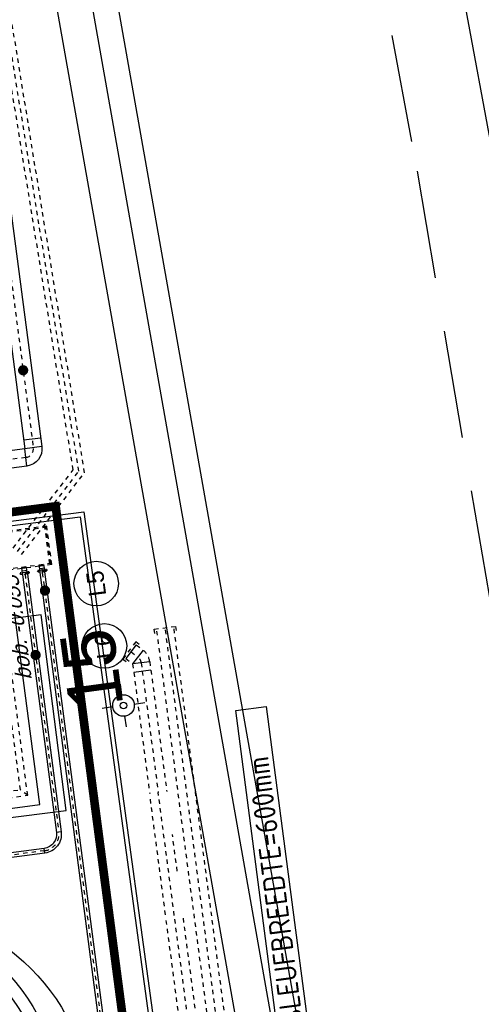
# Model space of a CAD drawing. Header units: metres. Extents: x 118052 to 118564, y 454784 to 455719.
# Tile 75 of 160: x 118277 to 118288, y 455269 to 455292. Entities that reach past the tile are written whole.
import ezdxf
from ezdxf.enums import TextEntityAlignment as Align

# ---------------------------------------------------------------- set-up
doc = ezdxf.new("R2010")
doc.units = ezdxf.units.M
doc.header["$LTSCALE"] = 0.5
for name, pattern in [('ACAD_ISO10W100', [18, 12, -3, 0, -3]), ('DASHED', [19.05, 12.7, -6.35]), ('DASHED2', [0.375, 0.25, -0.125]), ('Tauw_HIDDEN2', [5.6, 4, -1.6]), ('Tauw_HIDDEN3', [2.8, 2, -0.8]), ('Tauw_L_Center2', [6.499, 4, -0.833, 0.833, -0.833])]:
    doc.linetypes.add(name, pattern=pattern)
for name, color, linetype in [('_gebouwen', 7, 'Continuous'), ('_ob10', 7, 'Continuous'), ('BL00_WERKGRENS', 5, 'DASHED2'), ('EL_N_A_EB00----REVISIE~-_-----', 1, 'Continuous'), ('GRAAFWERKZAAMHEDEN', 6, 'Continuous'), ('Grens', 1, 'ACAD_ISO10W100'), ('KABELLOOP', 6, 'Continuous'), ('Koningsstal VIEUWPORT', 254, 'Continuous'), ('M01', 6, 'Continuous'), ('ME_N_A_EB00----kunstof-put~-_-----', 135, 'Continuous'), ('ME_N_H_EB00X---ALG_Stramien~-_-----', 135, 'Tauw_HIDDEN3'), ('ZU_B_-_EL999---LL_pvc400_zbr00~H_-----', 1, 'Tauw_L_Center2'), ('ZU_B_-_EL999---LL_pvc400_zbr00~W_-----', 8, 'Tauw_HIDDEN2'), ('ZU_B_-_EL999---LX_onb250_sdr00~H_-----', 1, 'Tauw_L_Center2'), ('ZU_B_-_EL999---LX_onb250_sdr00~W_-----', 8, 'Tauw_HIDDEN2'), ('ZU_N_-_AL999---LL_PE-110_pgr17__18_^100~-_-----', 7, 'Continuous'), ('ZU_N_-_AL999---LL_PE-110_pgr17__20_^200~M_-----', 7, 'Continuous'), ('ZU_N_-_EL999---LL_PE-110_pgr17~H_-----', 2, 'Tauw_L_Center2'), ('ZU_N_-_EL999---LL_PE-110_pgr17~W_-----', 15, 'Continuous'), ('ZU_N_-_EL999---LL_pvc400_zbr00~H_-----', 2, 'Tauw_L_Center2'), ('ZU_N_-_EL999---LLVpvc400_zbr11~H_-----', 2, 'Tauw_L_Center2'), ('ZU_N_-_EL999---LLVpvc400_zbr11~W_-----', 2, 'Continuous'), ('ZU_N_-_ML999---LL_PE-110_pgr17__20_^200~M_-----', 7, 'Continuous'), ('ZU_N_-_ML999---LLVpvc400_pgr11__20_^200~M_-----', 7, 'Continuous'), ('ZU_N_D_EB00--E-BETON~-_-----', 7, 'Continuous')]:
    doc.layers.add(name, color=color, linetype=linetype)
doc.layers.add('_hekwerk', color=7, linetype='Continuous', lineweight=50)
doc.styles.add('BURO-025', font='Isocp.shx', dxfattribs={"height": 500})
doc.styles.add('TAUW-ISOCP', font='tcb_isocp.shx')
doc.styles.add('tcb_isocp', font='tcb_isocp.shx')

# ---------------------------------------------------------------- blocks, each defined once
blk = doc.blocks.new('M01')
for points in [[(0, 0.5), (0, 1)], [(-1, 0), (-0.5, 0)], [(0.5, 0), (1, 0)], [(0, -0.5), (0, -1)]]:
    blk.add_lwpolyline(points)
for radius in [0.5, 0.15]:
    blk.add_circle((0, 0), radius)
blk = doc.blocks.new('A$C6DFC50BF')
at = {"layer": 'GRAAFWERKZAAMHEDEN'}
blk.add_lwpolyline([(67254, -95276), (74678, -95276), (74678, -95989), (67254, -95989)], close=True, dxfattribs=at)
at = {"layer": 'KABELLOOP', "linetype": 'DASHED', "const_width": 200}
blk.add_lwpolyline([(79918, -55944), (79918, -91750), (53598, -91754), (53598, -89650)], dxfattribs=at)
at = {"layer": 'GRAAFWERKZAAMHEDEN', "color": 2, "style": 'BURO-025'}
blk.add_text('SLEUFBREEDTE=600mm', height=500, rotation=359.9837, dxfattribs=at).set_placement((67288, -95885))
blk = doc.blocks.new('Leidingen')
at = {"layer": 'ME_N_A_EB00----kunstof-put~-_-----'}
for p, q in [((-189121.5, -13635), (-189121.5, -30635)), ((-189121.5, -30635), (-184621.5, -30635))]:
    blk.add_line(p, q, dxfattribs=at)
at = {"layer": 'ME_N_H_EB00X---ALG_Stramien~-_-----'}
for p, q in [((-183640.8, -30935), (-183640.8, -13635)), ((-183612.8, -31635), (-183612.8, -13635)), ((-182768.8, -31635), (-182768.8, -13635)), ((-182740.8, -31635), (-182740.8, -13635)), ((-188871.5, -13885), (-188871.5, -30385)), ((-188721.5, -14035), (-188721.5, -30235)), ((-188871.5, -30385), (-188721.5, -30235)), ((-188721.5, -30235), (-185021.5, -30235)), ((-188871.5, -30385), (-184871.5, -30385)), ((-183783.7, -30900), (-183721.4, -30900)), ((-183781.8, -31069), (-183781.8, -30911)), ((-183781.8, -30911), (-183763.8, -30911)), ((-183763.8, -31100), (-183763.8, -30880)), ((-183763.8, -30880), (-183745.8, -30880)), ((-183745.8, -31100), (-183745.8, -30880)), ((-183745.8, -30932.9), (-183738.8, -30935)), ((-183745.8, -31047.1), (-183738.8, -31045)), ((-183738.8, -31045), (-183738.8, -30935)), ((-183738.8, -30935), (-183701.8, -30935)), ((-183738.8, -31045), (-183701.8, -31045)), ((-183701.8, -30935), (-183612.8, -30935)), ((-183701.8, -31045), (-183701.8, -30935)), ((-183701.8, -31045), (-183612.8, -31045)), ((-183640.8, -31345), (-183640.8, -31045)), ((-183782.6, -31080), (-183722.5, -31080)), ((-183781.8, -31069), (-183763.8, -31069)), ((-183763.8, -31100), (-183745.8, -31100)), ((-183806.8, -31400), (-183676.8, -31400)), ((-183783.7, -31310), (-183721.4, -31310)), ((-183782.6, -31490), (-183722.5, -31490)), ((-183781.8, -31479), (-183781.8, -31321)), ((-183781.8, -31321), (-183763.8, -31321)), ((-183781.8, -31479), (-183763.8, -31479)), ((-183763.8, -31510), (-183763.8, -31290)), ((-183763.8, -31290), (-183745.8, -31290)), ((-183745.8, -31510), (-183745.8, -31290)), ((-183745.8, -31342.9), (-183738.8, -31345)), ((-183745.8, -31457.1), (-183738.8, -31455)), ((-183738.8, -31455), (-183738.8, -31345)), ((-183738.8, -31345), (-183701.8, -31345)), ((-183738.8, -31455), (-183701.8, -31455)), ((-183701.8, -31345), (-183612.8, -31345)), ((-183701.8, -31455), (-183701.8, -31345)), ((-183701.8, -31455), (-183612.8, -31455)), ((-183640.8, -31635), (-183640.8, -31455)), ((-183763.8, -31510), (-183745.8, -31510)), ((-183640.8, -31635), (-182740.8, -31635)), ((-183612.8, -31590), (-182768.8, -31590)), ((-183612.8, -31615), (-182768.8, -31615))]:
    blk.add_line(p, q, dxfattribs=at)
for centre in [(-183640.8, -30990), (-183640.8, -31400)]:
    blk.add_ellipse(centre, major_axis=(0, -55), ratio=0.0641926, start_param=0, end_param=3.1415927, dxfattribs=at)
at = {"layer": 'ZU_B_-_EL999---LL_pvc400_zbr00~H_-----'}
for points in [[(-185883.2, -33195.3), (-186024.6, -33336.7, -0.1989012), (-186167.5, -33395.9), (-189200.7, -33396.2)], [(-185483, -34045.8), (-239377.9, -34050.8, -0.1989116)]]:
    blk.add_lwpolyline(points, format="xyb", dxfattribs=at)
blk.add_lwpolyline([(-239377.9, -33401), (-192074, -33396.5), (-189200.7, -33396.2)], dxfattribs=at)
at = {"layer": 'ZU_B_-_EL999---LL_pvc400_zbr00~W_-----', "linetype": 'Continuous'}
for p, q in [((-185741.8, -33336.7), (-186024.6, -33053.9)), ((-186367.4, -33595.9), (-186367.5, -33195.9)), ((-186167.4, -33595.9), (-186167.5, -33195.9)), ((-185883.2, -33478.2), (-186166.1, -33195.3))]:
    blk.add_line(p, q, dxfattribs=at)
at = {"layer": 'ZU_B_-_EL999---LL_pvc400_zbr00~W_-----'}
for p, q in [((-192034.2, -33196.5), (-189240.5, -33196.2)), ((-191068.5, -33596.4), (-190206.1, -33596.3))]:
    blk.add_line(p, q, dxfattribs=at)
for points in [[(-186024.6, -33053.9), (-186166.1, -33195.3, -0.1989012), (-186167.5, -33195.9), (-189200.7, -33196.2)], [(-185741.8, -33336.7), (-185883.2, -33478.2, -0.1989012), (-186167.4, -33595.9), (-189200.6, -33596.2)], [(-185483, -33845.8), (-239377.9, -33850.8, -0.1989116)], [(-185483, -34245.8), (-239377.9, -34250.8, -0.1989116)]]:
    blk.add_lwpolyline(points, format="xyb", dxfattribs=at)
for points in [[(-239377.9, -33201), (-192074, -33196.5)], [(-239377.9, -33601), (-192074, -33596.5)]]:
    blk.add_lwpolyline(points, dxfattribs=at)
at = {"layer": 'ZU_B_-_EL999---LX_onb250_sdr00~H_-----'}
blk.add_lwpolyline([(-183231.8, -30883.3), (-181575.8, -32539.1), (-167475, -32120.9)], dxfattribs=at)
at = {"layer": 'ZU_B_-_EL999---LX_onb250_sdr00~W_-----'}
for points in [[(-183143.5, -30794.9), (-181525.5, -32412.6), (-167926.4, -32009.2)], [(-183320.2, -30971.7), (-181626, -32665.6), (-166969.1, -32230.9)]]:
    blk.add_lwpolyline(points, dxfattribs=at)
at = {"layer": 'ZU_N_-_EL999---LL_PE-110_pgr17~H_-----'}
for points in [[(-183781.8, -30989.7), (-189811.5, -30990.3, -0.4142136), (-190196.6, -30605.3), (-190197.8, -17380.6, 0.1993102), (-190311, -17107.9), (-198624, -8821.9, 0.1986671), (-198896.1, -8709.6), (-205952.2, -8714.4, -0.4140063), (-206337.5, -8329.9), (-206339.7, -6716.3)], [(-200247.3, -27412.9), (-200247.2, -28692.6, 0.1989124), (-200134.4, -28964.8), (-197811.1, -31287.9, 0.1989124), (-197538.8, -31400.6), (-183781.8, -31399.7)]]:
    blk.add_lwpolyline(points, format="xyb", dxfattribs=at)
at = {"layer": 'ZU_N_-_EL999---LL_PE-110_pgr17~W_-----', "linetype": 'Continuous'}
for p, q in [((-190251.6, -30605.3), (-190141.6, -30605.3)), ((-189811.5, -31045.3), (-189811.5, -30935.3))]:
    blk.add_line(p, q, dxfattribs=at)
at = {"layer": 'ZU_N_-_EL999---LL_PE-110_pgr17~W_-----'}
for points in [[(-183722.9, -31044.7), (-189811.5, -31045.3, -0.4142136), (-190251.6, -30605.3), (-190252.8, -17380.6, 0.1993102), (-190349.9, -17146.9), (-198662.9, -8860.9, 0.1986671), (-198896, -8764.6), (-205952.2, -8769.4, -0.4140063), (-206392.5, -8330), (-206394.7, -6716.4)], [(-183722.9, -30934.7), (-189811.5, -30935.3, -0.4142136), (-190141.6, -30605.3), (-190142.8, -17380.6, 0.1993102), (-190272.2, -17069), (-198585.2, -8783, 0.1986671), (-198896.1, -8654.6), (-205952.2, -8659.4, -0.4140063), (-206282.5, -8329.9), (-206284.7, -6716.2)], [(-200302.3, -27412.9), (-200302.2, -28692.6, 0.1989124), (-200173.3, -29003.7), (-197849.9, -31326.7, 0.1989124), (-197538.8, -31455.6), (-183722.9, -31454.7)], [(-200192.3, -27412.9), (-200192.2, -28692.6, 0.1989124), (-200095.5, -28925.9), (-197772.2, -31249, 0.1989124), (-197538.8, -31345.6), (-183722.9, -31344.7)]]:
    blk.add_lwpolyline(points, format="xyb", dxfattribs=at)
at = {"layer": 'ZU_N_-_EL999---LL_pvc400_zbr00~H_-----', "ltscale": 0.005}
for p, q in [((-186024.6, -32983.2), (-186095.4, -33053.9)), ((-185671.1, -33336.7), (-186024.6, -32983.2)), ((-185741.8, -33407.4), (-185671.1, -33336.7)), ((-185533, -33795.8), (-185433, -33795.8)), ((-185433, -33795.8), (-185433, -34295.8)), ((-185433, -34295.8), (-185533, -34295.8))]:
    blk.add_line(p, q, dxfattribs=at)
at = {"layer": 'ZU_N_-_EL999---LLVpvc400_zbr11~H_-----'}
blk.add_lwpolyline([(-173633, -29932.6), (-175177, -31501, -0.2009204), (-175320.9, -31561.3), (-180897.5, -31561.8, -0.4142007), (-181099.5, -31359.8), (-181100, -25487, 0.4142007), (-181302, -25285), (-182509.8, -25285.1)], format="xyb", dxfattribs=at)
at = {"layer": 'ZU_N_-_EL999---LLVpvc400_zbr11~W_-----', "linetype": 'Continuous'}
for p, q in [((-181299.5, -31359.9), (-180899.5, -31359.8)), ((-180897.4, -31761.8), (-180897.5, -31361.8)), ((-180697.4, -31761.8), (-180697.5, -31361.8))]:
    blk.add_line(p, q, dxfattribs=at)
at = {"layer": 'ZU_N_-_EL999---LLVpvc400_zbr11~W_-----'}
for points in [[(-173775.5, -29792.3), (-175319.5, -31360.7, -0.2009204), (-175320.9, -31361.3), (-180897.5, -31361.8, -0.4142007), (-180899.5, -31359.8), (-180900, -25486.9, 0.4142007), (-181302, -25085), (-182509.8, -25085.1)], [(-173490.4, -30072.9), (-175034.5, -31641.3, -0.2009204), (-175320.9, -31761.3), (-180897.4, -31761.8, -0.4142007), (-181299.5, -31359.9), (-181300, -25487, 0.4142007), (-181302, -25485), (-182509.8, -25485.1)]]:
    blk.add_lwpolyline(points, format="xyb", dxfattribs=at)
at = {"layer": 'ZU_N_-_ML999---LL_PE-110_pgr17__20_^200~M_-----', "flags": 128}
for points in [[(-185669.6, -30989.9, 0, 0, 0), (-185669.6, -30869.9, 0, 91.8, 0), (-185669.6, -30879, 91.8, 169.7, 0), (-185669.6, -30905, 169.7, 221.7, 0), (-185669.6, -30944, 221.7, 240, 0), (-185669.6, -30989.9, 240, 221.7, 0), (-185669.6, -31035.8, 221.7, 169.7, 0), (-185669.6, -31074.8, 169.7, 91.8, 0), (-185669.6, -31100.8, 91.8, 0, 0), (-185669.6, -31109.9, 0, 0, 0), (-185669.6, -30989.9, 0, 0, 0), (-185669.6, -32081.8, 0, 0, 0)], [(-184216.6, -31399.8, 0, 0, 0), (-184217.2, -31279.8, 0, 91.8, 0), (-184217.2, -31288.9, 91.8, 169.7, 0), (-184217.1, -31314.9, 169.7, 221.7, 0), (-184216.9, -31353.8, 221.7, 240, 0), (-184216.6, -31399.8, 240, 221.7, 0), (-184216.4, -31445.7, 221.7, 169.7, 0), (-184216.2, -31484.6, 169.7, 91.8, 0), (-184216, -31510.6, 91.8, 0, 0), (-184216, -31519.8, 0, 0, 0), (-184216.6, -31399.8, 0, 0, 0), (-184213, -32083.5, 0, 0, 0)]]:
    blk.add_lwpolyline(points, format="xyseb", dxfattribs=at)
at = {"layer": 'ZU_N_-_ML999---LL_PE-110_pgr17__20_^200~M_-----'}
for centre, radius in [((-185669.6, -32599.4), 517.6), ((-184210.2, -32599.4), 515.9)]:
    blk.add_circle(centre, radius, dxfattribs=at)
at = {"layer": 'ZU_N_-_ML999---LLVpvc400_pgr11__20_^200~M_-----', "flags": 128}
blk.add_lwpolyline([(-179086.8, -31561.6, 0, 0, 0), (-179040.1, -31672.2, 0, 91.8, 0), (-179043.7, -31663.8, 91.8, 169.7, 0), (-179053.8, -31639.8, 169.7, 221.7, 0), (-179068.9, -31603.9, 221.7, 240, 0), (-179086.8, -31561.6, 240, 221.7, 0), (-179104.7, -31519.3, 221.7, 169.7, 0), (-179119.8, -31483.5, 169.7, 91.8, 0), (-179129.9, -31459.5, 91.8, 0, 0), (-179133.5, -31451.1, 0, 0, 0), (-179086.8, -31561.6, 0, 0, 0), (-179363.3, -30907, 0, 0, 0)], format="xyseb", dxfattribs=at)
at = {"layer": 'ZU_N_D_EB00--E-BETON~-_-----'}
for radius in [4700, 4400]:
    blk.add_circle((-195632.3, -25562.7), radius, dxfattribs=at)
at = {"layer": 'EL_N_A_EB00----REVISIE~-_-----'}
blk.add_blockref('A$C6DFC50BF', (-262229.9, 59850.1), dxfattribs=at)
at = {"layer": 'M01'}
ref = blk.add_blockref('M01', (-187095, -32858.8), dxfattribs=dict(at, xscale=499.9999999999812, yscale=499.9999999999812, zscale=499.9999999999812, rotation=0.2803370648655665))
ref.add_attrib('TAG', '15', (-187095, -32858.8), dxfattribs={"layer": '0', "color": 81, "height": 1250, "rotation": 0.28034})
at = {"layer": 'ZU_N_-_AL999---LL_PE-110_pgr17__18_^100~-_-----', "ltscale": 2, "style": 'TAUW-ISOCP', "oblique": 20.00024}
blk.add_text('bob. -0.055', height=360, rotation=0.00544, dxfattribs=at).set_placement((-186221.8, -30829.4))
at = {"layer": 'ZU_N_-_AL999---LL_PE-110_pgr17__20_^200~M_-----', "style": 'tcb_isocp'}
for s, p in [('L6', (-185669.6, -32599.4)), ('L5', (-184210.2, -32599.4))]:
    blk.add_text(s, height=400, dxfattribs=at).set_placement(p, align=Align.MIDDLE)

msp = doc.modelspace()

# ---------------------------------------------------------------- linework, layer by layer
at = {"layer": '_gebouwen'}
for points in [[(118287.753, 455223.596), (118283.122, 455261.662), (118274.461, 455310.529), (118272.734, 455321.209), (118273.637, 455320.638), (118275.25, 455310.663), (118283.913, 455261.78), (118288.549, 455223.676)], [(118260.528, 455275.76), (118261.128, 455271.31), (118277.958, 455273.425), (118277.384, 455277.953), (118260.528, 455275.76)]]:
    msp.add_lwpolyline(points, dxfattribs=at)
msp.add_circle((118273.791, 455266.414), 4.744, dxfattribs=at)
at = {"layer": '_hekwerk', "lineweight": -2}
msp.add_lwpolyline([(118288.892, 455213.947), (118290.185, 455214.126), (118289.997, 455216.737), (118288.305, 455230.701), (118284.504, 455261.884), (118275.841, 455310.768), (118274.228, 455320.743)], dxfattribs=at)
at = {"layer": '_ob10'}
for points in [[(118270.179, 455284.478), (118270.801, 455279.263), (118278.283, 455280.218), (118280.624, 455263.17), (118281.839, 455254.297), (118280.54, 455254.126)], [(118270.27, 455284.56), (118270.888, 455279.375), (118278.369, 455280.33), (118280.723, 455263.184), (118281.969, 455254.213), (118280.552, 455254.027)]]:
    msp.add_lwpolyline(points, dxfattribs=at)
at = {"layer": 'BL00_WERKGRENS', "color": 0, "ltscale": 20}
msp.add_lwpolyline([(118272.054, 455327.141), (118272.647, 455322.62), (118280.361, 455323.629), (118281.677, 455316.154), (118282.162, 455315.471, 0.326572), (118281.403, 455313.477), (118286.081, 455288.211), (118288.81, 455272.14), (118291.514, 455256.216), (118294.117, 455236.368), (118295.374, 455223.355)], format="xyb", dxfattribs=at)
at = {"layer": 'Grens', "color": 0, "ltscale": 0.8}
msp.add_lwpolyline([(118151.61, 455337.106), (118154.852, 455285.508), (118175.843, 455149.912), (118200.242, 455148.022), (118218.316, 455148.688), (118255.06, 455153.495), (118260.058, 455154.209), (118295.016, 455158.783), (118303.72, 455159.82), (118300.77, 455193.851), (118299.452, 455203.636), (118297.465, 455203.375), (118296.686, 455209.141), (118296.051, 455214.404), (118295.183, 455223.332), (118297.129, 455223.573), (118295.905, 455236.571), (118293.32, 455256.334), (118287.853, 455288.525), (118283.197, 455313.669), (118281.487, 455316.075), (118280.197, 455323.406), (118280.197, 455323.406), (118279.497, 455328.397)], dxfattribs=at)

# ---------------------------------------------------------------- block references
at = {"layer": 'Koningsstal VIEUWPORT', "color": 6, "xscale": 0.0009975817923, "yscale": 0.0009975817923, "zscale": 0.0009975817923, "rotation": 97.46987594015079}
msp.add_blockref('Leidingen', (118222.52, 455456.651), dxfattribs=at)

doc.saveas('drawing.dxf')
